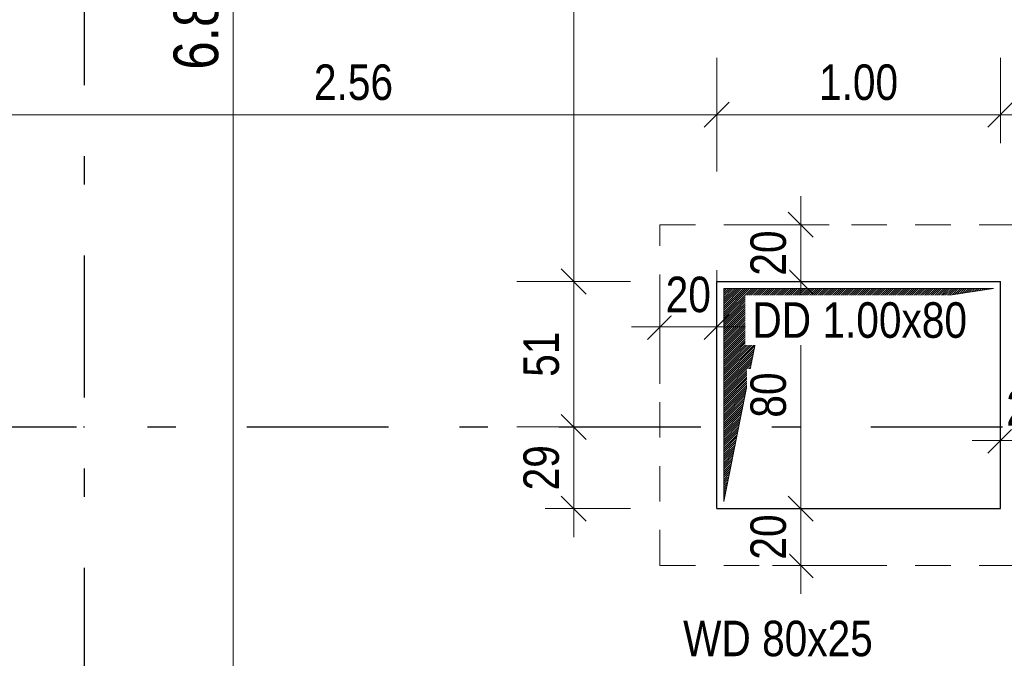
# Model space of a CAD drawing. Header units: millimetres. Extents: x -13 to 146, y -13 to 60.
# Tile 43 of 170: x 5.95 to 9.42, y 23.68 to 25.93. Entities that reach past the tile are written whole.
import ezdxf

# ---------------------------------------------------------------- set-up
doc = ezdxf.new("R2010")
doc.units = ezdxf.units.MM
doc.linetypes.add('DASHDOTX2', pattern=[2, 1, -0.5, 0, -0.5])
doc.linetypes.add('HIDDEN', pattern=[0.375, 0.25, -0.125])
doc.layers.add('Achsen', color=7, linetype='Continuous', lineweight=20)
doc.layers.add('WPG_Lüftung Durchbrüche', color=7, linetype='Continuous', lineweight=20)
doc.styles.add('Arial Narrow', font='ARIALN.TTF')
doc.dimstyles.new('Arch_Strakon_dimstyle', dxfattribs={"dimtxt": 11.25, "dimasz": 1, "dimexe": 1.25, "dimexo": 0.0625, "dimgap": 1, "dimtad": 0, "dimdec": 5, "dimzin": 12, "dimdsep": 46, "dimtxsty": 'Arial Narrow', "dimblk": 'Arrowhead_Tick', "dimsah": 1, "dimcen": 0, "dimse1": 1, "dimse2": 1, "dimclrd": 6, "dimclrt": 3, "dimazin": 0, "dimtfac": 1, "dimtdec": 4, "dimtmove": 0, "dimatfit": 3, "dimldrblk": 'NONE', "dimfxl": 1, "dimtvp": 1, "dimtolj": 1, "dimtzin": 0, "dimlwd": 13, "dimarcsym": 2})

# ---------------------------------------------------------------- blocks, each defined once
blk = doc.blocks.new('Arrowhead_Tick')
at = {"color": 0, "linetype": 'Continuous', "lineweight": -2}
for p, q in [((0, 20), (0, -10)), ((-1, 0), (0, 0)), ((10, 0), (0, 0))]:
    blk.add_line(p, q, dxfattribs=at)
at = {"color": 2, "linetype": 'Continuous', "lineweight": 35}
blk.add_line((4.42, 4.42), (-4.42, -4.42), dxfattribs=at)
blk = doc.blocks.new('*D324')
at = {"color": 6, "linetype": 'Continuous', "lineweight": 13}
blk.add_line((6.7, 22.5581), (6.7, 29.3653), dxfattribs=at)
at = {"layer": 'Defpoints', "color": 0}
for p in [(5.8438, 29.3753), (6.7, 29.3753), (5.8441, 22.5481)]:
    blk.add_point(p, dxfattribs=at)
at = {"color": 6, "lineweight": 13, "xscale": 0.01, "yscale": 0.01, "zscale": 0.01}
for p, rotation in [((6.7, 29.3753), 89.99999999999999), ((6.7, 22.5481), 270)]:
    blk.add_blockref('Arrowhead_Tick', p, dxfattribs=dict(at, rotation=rotation))
at = {"color": 2, "lineweight": 35, "insert": (6.5696, 25.9617), "char_height": 0.1575, "attachment_point": 5, "rotation": 90, "style": 'Arial Narrow', "bg_fill": 3, "box_fill_scale": 1.1, "bg_fill_color": 256, "bg_fill_true_color": 13158600, "bg_fill_transparency": 0}
blk.add_mtext('\\A1;6.82{\\A1;\\H.6x;\\S5;}', dxfattribs=at)
blk = doc.blocks.new('_None')
blk = doc.blocks.new('*D413')
at = {"layer": 'Achsen', "color": 6, "linetype": 'Continuous', "lineweight": 13}
blk.add_line((7.0256, 19.3668), (11.2216, 19.3668), dxfattribs=at)
at = {"layer": 'Defpoints', "color": 0}
for p in [(7.0156, 25.6511), (11.2316, 25.6511), (11.2316, 19.3668)]:
    blk.add_point(p, dxfattribs=at)
at = {"layer": 'Achsen', "color": 6, "lineweight": 13, "xscale": 0.01, "yscale": 0.01, "zscale": 0.01}
blk.add_blockref('Arrowhead_Tick', (11.2316, 19.3668), dxfattribs=at)
at = {"layer": 'Achsen', "color": 6, "lineweight": 13, "xscale": 0.01, "yscale": 0.01, "zscale": 0.01, "rotation": 180}
blk.add_blockref('Arrowhead_Tick', (7.0156, 19.3668), dxfattribs=at)
blk = doc.blocks.new('*D699')
at = {"color": 6, "linetype": 'Continuous', "lineweight": 13}
blk.add_line((7.9, 24.2203), (7.9, 24.488), dxfattribs=at)
at = {"layer": 'Defpoints', "color": 0}
for p in [(6.1746, 24.498), (7.9, 24.498), (8.4038, 24.2103)]:
    blk.add_point(p, dxfattribs=at)
at = {"color": 6, "lineweight": 13, "xscale": 0.01, "yscale": 0.01, "zscale": 0.01}
for p, rotation in [((7.9, 24.498), 90), ((7.9, 24.2103), 270)]:
    blk.add_blockref('Arrowhead_Tick', p, dxfattribs=dict(at, rotation=rotation))
at = {"color": 3, "lineweight": 35, "insert": (7.7862, 24.3542), "char_height": 0.125, "attachment_point": 5, "rotation": 90, "style": 'Arial Narrow', "bg_fill": 3, "box_fill_scale": 1.1, "bg_fill_color": 256, "bg_fill_true_color": 13158600, "bg_fill_transparency": 0}
blk.add_mtext('\\A1;29', dxfattribs=at)
blk = doc.blocks.new('*D700')
at = {"color": 6, "linetype": 'Continuous', "lineweight": 13}
blk.add_line((7.9, 24.508), (7.9, 25.0003), dxfattribs=at)
at = {"layer": 'Defpoints', "color": 0}
for p in [(7.9, 25.0103), (8.4038, 25.0103), (6.1746, 24.498)]:
    blk.add_point(p, dxfattribs=at)
at = {"color": 6, "lineweight": 13, "xscale": 0.01, "yscale": 0.01, "zscale": 0.01}
for p, rotation in [((7.9, 25.0103), 90), ((7.9, 24.498), 270)]:
    blk.add_blockref('Arrowhead_Tick', p, dxfattribs=dict(at, rotation=rotation))
at = {"color": 3, "lineweight": 35, "insert": (7.7862, 24.7542), "char_height": 0.125, "attachment_point": 5, "rotation": 90, "style": 'Arial Narrow', "bg_fill": 3, "box_fill_scale": 1.1, "bg_fill_color": 256, "bg_fill_true_color": 13158600, "bg_fill_transparency": 0}
blk.add_mtext('\\A1;51', dxfattribs=at)
blk = doc.blocks.new('*D701')
at = {"color": 6, "linetype": 'Continuous', "lineweight": 13}
blk.add_line((8.7, 24.2203), (8.7, 25.0003), dxfattribs=at)
at = {"layer": 'Defpoints', "color": 0}
for p in [(8.4038, 25.0103), (8.7, 25.0103), (8.4038, 24.2103)]:
    blk.add_point(p, dxfattribs=at)
at = {"color": 6, "lineweight": 13, "xscale": 0.01, "yscale": 0.01, "zscale": 0.01}
for p, rotation in [((8.7, 25.0103), 90), ((8.7, 24.2103), 270)]:
    blk.add_blockref('Arrowhead_Tick', p, dxfattribs=dict(at, rotation=rotation))
at = {"color": 3, "lineweight": 35, "insert": (8.5862, 24.6103), "char_height": 0.125, "attachment_point": 5, "rotation": 90, "style": 'Arial Narrow', "bg_fill": 3, "box_fill_scale": 1.1, "bg_fill_color": 256, "bg_fill_true_color": 13158600, "bg_fill_transparency": 0}
blk.add_mtext('\\A1;80', dxfattribs=at)
blk = doc.blocks.new('*D702')
at = {"color": 6, "linetype": 'Continuous', "lineweight": 13}
blk.add_line((5.8541, 25.5975), (8.3938, 25.5975), dxfattribs=at)
at = {"layer": 'Defpoints', "color": 0}
for p in [(8.4038, 25.5975), (8.4038, 25.0103), (5.8441, 24.498)]:
    blk.add_point(p, dxfattribs=at)
at = {"color": 6, "lineweight": 13, "xscale": 0.01, "yscale": 0.01, "zscale": 0.01}
blk.add_blockref('Arrowhead_Tick', (8.4038, 25.5975), dxfattribs=at)
at = {"color": 6, "lineweight": 13, "xscale": 0.01, "yscale": 0.01, "zscale": 0.01, "rotation": 180}
blk.add_blockref('Arrowhead_Tick', (5.8441, 25.5975), dxfattribs=at)
at = {"color": 3, "lineweight": 35, "insert": (7.124, 25.7113), "char_height": 0.125, "attachment_point": 5, "style": 'Arial Narrow', "bg_fill": 3, "box_fill_scale": 1.1, "bg_fill_color": 256, "bg_fill_true_color": 13158600, "bg_fill_transparency": 0}
blk.add_mtext('\\A1;2.56', dxfattribs=at)
blk = doc.blocks.new('*D703')
at = {"color": 6, "linetype": 'Continuous', "lineweight": 13}
blk.add_line((8.4138, 25.5975), (9.3938, 25.5975), dxfattribs=at)
at = {"layer": 'Defpoints', "color": 0}
for p in [(9.4038, 25.5975), (8.4038, 25.0103), (9.4038, 25.0103)]:
    blk.add_point(p, dxfattribs=at)
at = {"color": 6, "lineweight": 13, "xscale": 0.01, "yscale": 0.01, "zscale": 0.01}
blk.add_blockref('Arrowhead_Tick', (9.4038, 25.5975), dxfattribs=at)
at = {"color": 6, "lineweight": 13, "xscale": 0.01, "yscale": 0.01, "zscale": 0.01, "rotation": 180}
blk.add_blockref('Arrowhead_Tick', (8.4038, 25.5975), dxfattribs=at)
at = {"color": 3, "lineweight": 35, "insert": (8.9038, 25.7113), "char_height": 0.125, "attachment_point": 5, "style": 'Arial Narrow', "bg_fill": 3, "box_fill_scale": 1.1, "bg_fill_color": 256, "bg_fill_true_color": 13158600, "bg_fill_transparency": 0}
blk.add_mtext('\\A1;1.00', dxfattribs=at)
blk = doc.blocks.new('*D704')
at = {"color": 6, "linetype": 'Continuous', "lineweight": 13}
blk.add_line((7.9, 25.0203), (7.9, 29.6153), dxfattribs=at)
at = {"layer": 'Defpoints', "color": 0}
for p in [(7.9, 29.6253), (8.3367, 29.6253), (8.4038, 25.0103)]:
    blk.add_point(p, dxfattribs=at)
at = {"color": 6, "lineweight": 13, "xscale": 0.01, "yscale": 0.01, "zscale": 0.01}
for p, rotation in [((7.9, 29.6253), 89.99999999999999), ((7.9, 25.0103), 270)]:
    blk.add_blockref('Arrowhead_Tick', p, dxfattribs=dict(at, rotation=rotation))
at = {"color": 3, "lineweight": 35, "insert": (7.7862, 27.3178), "char_height": 0.125, "attachment_point": 5, "rotation": 90, "style": 'Arial Narrow', "bg_fill": 3, "box_fill_scale": 1.1, "bg_fill_color": 256, "bg_fill_true_color": 13158600, "bg_fill_transparency": 0}
blk.add_mtext('\\A1;4.61{\\A1;\\H.6x;\\S5;}', dxfattribs=at)
blk = doc.blocks.new('*D705')
at = {"color": 6, "linetype": 'Continuous', "lineweight": 13}
blk.add_line((8.7, 25.0203), (8.7, 25.2003), dxfattribs=at)
at = {"layer": 'Defpoints', "color": 0}
for p in [(8.2038, 25.2103), (8.7, 25.2103), (8.4038, 25.0103)]:
    blk.add_point(p, dxfattribs=at)
at = {"color": 6, "lineweight": 13, "xscale": 0.01, "yscale": 0.01, "zscale": 0.01}
for p, rotation in [((8.7, 25.2103), 90), ((8.7, 25.0103), 270)]:
    blk.add_blockref('Arrowhead_Tick', p, dxfattribs=dict(at, rotation=rotation))
at = {"color": 3, "lineweight": 35, "insert": (8.5862, 25.1103), "char_height": 0.125, "attachment_point": 5, "rotation": 90, "style": 'Arial Narrow', "bg_fill": 3, "box_fill_scale": 1.1, "bg_fill_color": 256, "bg_fill_true_color": 13158600, "bg_fill_transparency": 0}
blk.add_mtext('\\A1;20', dxfattribs=at)
blk = doc.blocks.new('*D706')
at = {"color": 6, "linetype": 'Continuous', "lineweight": 13}
blk.add_line((8.7, 24.0203), (8.7, 24.2003), dxfattribs=at)
at = {"layer": 'Defpoints', "color": 0}
for p in [(8.4038, 24.2103), (8.7, 24.2103), (8.2038, 24.0103)]:
    blk.add_point(p, dxfattribs=at)
at = {"color": 6, "lineweight": 13, "xscale": 0.01, "yscale": 0.01, "zscale": 0.01}
for p, rotation in [((8.7, 24.2103), 90), ((8.7, 24.0103), 270)]:
    blk.add_blockref('Arrowhead_Tick', p, dxfattribs=dict(at, rotation=rotation))
at = {"color": 3, "lineweight": 35, "insert": (8.5862, 24.1103), "char_height": 0.125, "attachment_point": 5, "rotation": 90, "style": 'Arial Narrow', "bg_fill": 3, "box_fill_scale": 1.1, "bg_fill_color": 256, "bg_fill_true_color": 13158600, "bg_fill_transparency": 0}
blk.add_mtext('\\A1;20', dxfattribs=at)
blk = doc.blocks.new('*D707')
at = {"color": 6, "linetype": 'Continuous', "lineweight": 13}
blk.add_line((8.2138, 24.85), (8.3938, 24.85), dxfattribs=at)
at = {"layer": 'Defpoints', "color": 0}
for p in [(8.2038, 25.2103), (8.4038, 24.85)]:
    blk.add_point(p, dxfattribs=at)
at = {"color": 6, "lineweight": 13, "xscale": 0.01, "yscale": 0.01, "zscale": 0.01}
blk.add_blockref('Arrowhead_Tick', (8.4038, 24.85), dxfattribs=at)
at = {"color": 6, "lineweight": 13, "xscale": 0.01, "yscale": 0.01, "zscale": 0.01, "rotation": 180}
blk.add_blockref('Arrowhead_Tick', (8.2038, 24.85), dxfattribs=at)
at = {"color": 3, "lineweight": 35, "insert": (8.3038, 24.9638), "char_height": 0.125, "attachment_point": 5, "style": 'Arial Narrow', "bg_fill": 3, "box_fill_scale": 1.1, "bg_fill_color": 256, "bg_fill_true_color": 13158600, "bg_fill_transparency": 0}
blk.add_mtext('\\A1;20', dxfattribs=at)
at = {"layer": 'Defpoints', "color": 0}
blk.add_point((8.4038, 25.0103), dxfattribs=at)
blk = doc.blocks.new('*D708')
at = {"color": 6, "linetype": 'Continuous', "lineweight": 13}
blk.add_line((9.4138, 24.45), (9.5938, 24.45), dxfattribs=at)
at = {"layer": 'Defpoints', "color": 0}
for p in [(9.6038, 25.2103), (9.4038, 25.0103), (9.6038, 24.45)]:
    blk.add_point(p, dxfattribs=at)
at = {"color": 6, "lineweight": 13, "xscale": 0.01, "yscale": 0.01, "zscale": 0.01}
blk.add_blockref('Arrowhead_Tick', (9.6038, 24.45), dxfattribs=at)
at = {"color": 6, "lineweight": 13, "xscale": 0.01, "yscale": 0.01, "zscale": 0.01, "rotation": 180}
blk.add_blockref('Arrowhead_Tick', (9.4038, 24.45), dxfattribs=at)
at = {"color": 3, "lineweight": 35, "insert": (9.5038, 24.5638), "char_height": 0.125, "attachment_point": 5, "style": 'Arial Narrow', "bg_fill": 3, "box_fill_scale": 1.1, "bg_fill_color": 256, "bg_fill_true_color": 13158600, "bg_fill_transparency": 0}
blk.add_mtext('\\A1;20', dxfattribs=at)

msp = doc.modelspace()

# ---------------------------------------------------------------- hatches: boundary and pattern name
at = {"lineweight": 13}
h = msp.add_hatch(dxfattribs=at)
h.set_pattern_fill('Mau', color=6, scale=0.01, angle=45, style=0, pattern_type=2)
h.set_pattern_definition([(45, (0, 0), (-0.0036769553, 0.0036769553), [])])
h.paths.add_polyline_path([(8.428808, 24.23533), (8.553808, 24.86033), (9.378808, 24.98533), (8.428808, 24.98533)])

# ---------------------------------------------------------------- linework, layer by layer
at = {"color": 6, "linetype": 'Continuous', "lineweight": 13}
for p, q in [((8.428808, 24.23533), (8.428808, 24.98533)), ((8.428808, 24.98533), (9.378808, 24.98533)), ((8.553808, 24.86033), (9.378808, 24.98533)), ((8.428808, 24.23533), (8.553808, 24.86033))]:
    msp.add_line(p, q, dxfattribs=at)
at = {"color": 9, "linetype": 'Continuous', "lineweight": 0}
for centre in [(7.015555, 25.651075), (6.174631, 24.49799)]:
    msp.add_circle(centre, 0.00111, dxfattribs=at)
at = {"layer": 'Achsen', "color": 3, "linetype": 'DASHDOTX2', "lineweight": 25, "ltscale": 0.5}
for p, q in [((6.174631, 39.402162), (6.174631, 12.374124)), ((3.447631, 24.49799), (49.122527, 24.49799))]:
    msp.add_line(p, q, dxfattribs=at)

# ---------------------------------------------------------------- texts
at = {"layer": 'WPG_Lüftung Durchbrüche', "color": 3, "lineweight": 25, "style": 'Arial Narrow'}
msp.add_text('WD 80x25', height=0.125, dxfattribs=at).set_placement((8.285593, 23.690621))

# ---------------------------------------------------------------- next in the draw order: dimensions: what is measured, and where the dimension line sits
at = {"lineweight": 35}
dim = msp.add_linear_dim(base=(6.7, 29.37533), p1=(5.844131, 22.54809), p2=(5.843808, 29.37533), angle=90, text='6.82{\\A1;\\H.6x;\\S5;}', dimstyle='Arch_Strakon_dimstyle', override={"dimscale": 0.01, "dimtxt": 15.75, "dimasz": 1, "dimgap": 5, "dimtad": 1, "dimjust": 0, "dimtih": 0, "dimtoh": 0, "dimdec": 5, "dimdsep": 46, "dimtxsty": 'Arial Narrow', "dimclrd": 6, "dimclrt": 2, "dimtix": 1, "dimtofl": 255, "dimtmove": 0, "dimatfit": 2, "dimfxl": 0, "dimfxlon": 0, "dimtvp": 31.746032, "dimtfill": 1, "dimtfillclr": 7, "dimlwd": 13}, dxfattribs=at)
dim.commit()
dim.dimension.update_dxf_attribs({"geometry": '*D324', "text_midpoint": (6.7, 25.96171), "dimtype": 160})

# ---------------------------------------------------------------- next in the draw order: dimensions: what is measured, and where the dimension line sits
at = {"layer": 'Achsen', "lineweight": 35}
dim = msp.add_linear_dim(base=(11.231561, 19.366841), p1=(7.015555, 25.651075), p2=(11.231561, 25.651075), text=' ', dimstyle='Arch_Strakon_dimstyle', override={"dimscale": 0.01, "dimtxt": 15, "dimasz": 1, "dimgap": 5, "dimtad": 1, "dimjust": 0, "dimtih": 0, "dimtoh": 0, "dimdec": 5, "dimdsep": 46, "dimtxsty": 'Arial Narrow', "dimclrd": 6, "dimclrt": 2, "dimtix": 1, "dimtofl": 255, "dimtmove": 0, "dimatfit": 2, "dimfxl": 0, "dimfxlon": 0, "dimtvp": 33.333333, "dimtfill": 1, "dimtfillclr": 7, "dimlwd": 13}, dxfattribs=at)
dim.commit()
dim.dimension.update_dxf_attribs({"geometry": '*D413', "text_midpoint": (9.123558, 19.366841), "dimtype": 160})

# ---------------------------------------------------------------- next in the draw order: dimensions: what is measured, and where the dimension line sits
at = {"lineweight": 35}
dim = msp.add_linear_dim(base=(7.9, 24.49799), p1=(8.403808, 24.21033), p2=(6.174631, 24.49799), angle=90, text='29', dimstyle='Arch_Strakon_dimstyle', override={"dimscale": 0.01, "dimtxt": 12.5, "dimasz": 1, "dimgap": 5, "dimtad": 1, "dimjust": 0, "dimtih": 0, "dimtoh": 0, "dimdec": 5, "dimdsep": 46, "dimtxsty": 'Arial Narrow', "dimclrd": 6, "dimclrt": 3, "dimtix": 1, "dimtofl": 255, "dimtmove": 0, "dimatfit": 2, "dimfxl": 0, "dimfxlon": 0, "dimtvp": 40, "dimtfill": 1, "dimtfillclr": 7, "dimlwd": 13}, dxfattribs=at)
dim.commit()
dim.dimension.update_dxf_attribs({"geometry": '*D699', "text_midpoint": (7.9, 24.35416), "dimtype": 160})

# ---------------------------------------------------------------- next in the draw order: dimensions: what is measured, and where the dimension line sits
dim = msp.add_linear_dim(base=(7.9, 25.01033), p1=(6.174631, 24.49799), p2=(8.403808, 25.01033), angle=90, text='51', dimstyle='Arch_Strakon_dimstyle', override={"dimscale": 0.01, "dimtxt": 12.5, "dimasz": 1, "dimgap": 5, "dimtad": 1, "dimjust": 0, "dimtih": 0, "dimtoh": 0, "dimdec": 5, "dimdsep": 46, "dimtxsty": 'Arial Narrow', "dimclrd": 6, "dimclrt": 3, "dimtix": 1, "dimtofl": 255, "dimtmove": 0, "dimatfit": 2, "dimfxl": 0, "dimfxlon": 0, "dimtvp": 40, "dimtfill": 1, "dimtfillclr": 7, "dimlwd": 13}, dxfattribs=at)
dim.commit()
dim.dimension.update_dxf_attribs({"geometry": '*D700', "text_midpoint": (7.9, 24.75416), "dimtype": 160})

# ---------------------------------------------------------------- next in the draw order: dimensions: what is measured, and where the dimension line sits
dim = msp.add_linear_dim(base=(8.7, 25.01033), p1=(8.403808, 24.21033), p2=(8.403808, 25.01033), angle=90, text='80', dimstyle='Arch_Strakon_dimstyle', override={"dimscale": 0.01, "dimtxt": 12.5, "dimasz": 1, "dimgap": 5, "dimtad": 1, "dimjust": 0, "dimtih": 0, "dimtoh": 0, "dimdec": 5, "dimdsep": 46, "dimtxsty": 'Arial Narrow', "dimclrd": 6, "dimclrt": 3, "dimtix": 1, "dimtofl": 255, "dimtmove": 0, "dimatfit": 2, "dimfxl": 0, "dimfxlon": 0, "dimtvp": 40, "dimtfill": 1, "dimtfillclr": 7, "dimlwd": 13}, dxfattribs=at)
dim.commit()
dim.dimension.update_dxf_attribs({"geometry": '*D701', "text_midpoint": (8.7, 24.61033), "dimtype": 160})

# ---------------------------------------------------------------- next in the draw order: dimensions: what is measured, and where the dimension line sits
dim = msp.add_linear_dim(base=(8.403808, 25.597525), p1=(5.844143, 24.49799), p2=(8.403808, 25.01033), text='2.56', dimstyle='Arch_Strakon_dimstyle', override={"dimscale": 0.01, "dimtxt": 12.5, "dimasz": 1, "dimgap": 5, "dimtad": 1, "dimjust": 0, "dimtih": 0, "dimtoh": 0, "dimdec": 5, "dimdsep": 46, "dimtxsty": 'Arial Narrow', "dimclrd": 6, "dimclrt": 3, "dimtix": 1, "dimtofl": 255, "dimtmove": 0, "dimatfit": 2, "dimfxl": 0, "dimfxlon": 0, "dimtvp": 40, "dimtfill": 1, "dimtfillclr": 7, "dimlwd": 13}, dxfattribs=at)
dim.commit()
dim.dimension.update_dxf_attribs({"geometry": '*D702', "text_midpoint": (7.123975, 25.597525), "dimtype": 160})
dim = msp.add_linear_dim(base=(8.7, 24.21033), p1=(8.203808, 24.01033), p2=(8.403808, 24.21033), angle=90, text='20', dimstyle='Arch_Strakon_dimstyle', override={"dimscale": 0.01, "dimtxt": 12.5, "dimasz": 1, "dimgap": 5, "dimtad": 1, "dimjust": 0, "dimtih": 0, "dimtoh": 0, "dimdec": 5, "dimdsep": 46, "dimtxsty": 'Arial Narrow', "dimclrd": 6, "dimclrt": 3, "dimtix": 1, "dimtofl": 255, "dimtmove": 0, "dimatfit": 2, "dimfxl": 0, "dimfxlon": 0, "dimtvp": 40, "dimtfill": 1, "dimtfillclr": 7, "dimlwd": 13}, dxfattribs=at)
dim.commit()
dim.dimension.update_dxf_attribs({"geometry": '*D706', "text_midpoint": (8.7, 24.11033), "dimtype": 160})

# ---------------------------------------------------------------- next in the draw order: linework, layer by layer
at = {"color": 6, "linetype": 'HIDDEN', "lineweight": 13, "ltscale": 0.5}
msp.add_line((8.203808, 24.01033), (9.603808, 24.01033), dxfattribs=at)
at = {"layer": 'Achsen', "color": 3, "linetype": 'Continuous', "lineweight": 25}
msp.add_line((8.403808, 24.21033), (9.403808, 24.21033), dxfattribs=at)

# ---------------------------------------------------------------- next in the draw order: dimensions: what is measured, and where the dimension line sits
at = {"lineweight": 35}
dim = msp.add_linear_dim(base=(9.403808, 25.597525), p1=(8.403808, 25.01033), p2=(9.403808, 25.01033), text='1.00', dimstyle='Arch_Strakon_dimstyle', override={"dimscale": 0.01, "dimtxt": 12.5, "dimasz": 1, "dimgap": 5, "dimtad": 1, "dimjust": 0, "dimtih": 0, "dimtoh": 0, "dimdec": 5, "dimdsep": 46, "dimtxsty": 'Arial Narrow', "dimclrd": 6, "dimclrt": 3, "dimtix": 1, "dimtofl": 255, "dimtmove": 0, "dimatfit": 2, "dimfxl": 0, "dimfxlon": 0, "dimtvp": 40, "dimtfill": 1, "dimtfillclr": 7, "dimlwd": 13}, dxfattribs=at)
dim.commit()
dim.dimension.update_dxf_attribs({"geometry": '*D703', "text_midpoint": (8.903808, 25.597525), "dimtype": 160})

# ---------------------------------------------------------------- next in the draw order: dimensions: what is measured, and where the dimension line sits
dim = msp.add_linear_dim(base=(7.9, 29.62533), p1=(8.403808, 25.01033), p2=(8.336689, 29.62533), angle=90, text='4.61{\\A1;\\H.6x;\\S5;}', dimstyle='Arch_Strakon_dimstyle', override={"dimscale": 0.01, "dimtxt": 12.5, "dimasz": 1, "dimgap": 5, "dimtad": 1, "dimjust": 0, "dimtih": 0, "dimtoh": 0, "dimdec": 5, "dimdsep": 46, "dimtxsty": 'Arial Narrow', "dimclrd": 6, "dimclrt": 3, "dimtix": 1, "dimtofl": 255, "dimtmove": 0, "dimatfit": 2, "dimfxl": 0, "dimfxlon": 0, "dimtvp": 40, "dimtfill": 1, "dimtfillclr": 7, "dimlwd": 13}, dxfattribs=at)
dim.commit()
dim.dimension.update_dxf_attribs({"geometry": '*D704', "text_midpoint": (7.9, 27.31783), "dimtype": 160})
dim = msp.add_linear_dim(base=(9.603808, 24.45), p1=(9.403808, 25.01033), p2=(9.603808, 25.21033), text='20', dimstyle='Arch_Strakon_dimstyle', override={"dimscale": 0.01, "dimtxt": 12.5, "dimasz": 1, "dimgap": 5, "dimtad": 1, "dimjust": 0, "dimtih": 0, "dimtoh": 0, "dimdec": 5, "dimdsep": 46, "dimtxsty": 'Arial Narrow', "dimclrd": 6, "dimclrt": 3, "dimtix": 1, "dimtofl": 255, "dimtmove": 0, "dimatfit": 2, "dimfxl": 0, "dimfxlon": 0, "dimtvp": 40, "dimtfill": 1, "dimtfillclr": 7, "dimlwd": 13}, dxfattribs=at)
dim.commit()
dim.dimension.update_dxf_attribs({"geometry": '*D708', "text_midpoint": (9.503808, 24.45), "dimtype": 160})

# ---------------------------------------------------------------- next in the draw order: dimensions: what is measured, and where the dimension line sits
dim = msp.add_linear_dim(base=(8.7, 25.21033), p1=(8.403808, 25.01033), p2=(8.203808, 25.21033), angle=90, text='20', dimstyle='Arch_Strakon_dimstyle', override={"dimscale": 0.01, "dimtxt": 12.5, "dimasz": 1, "dimgap": 5, "dimtad": 1, "dimjust": 0, "dimtih": 0, "dimtoh": 0, "dimdec": 5, "dimdsep": 46, "dimtxsty": 'Arial Narrow', "dimclrd": 6, "dimclrt": 3, "dimtix": 1, "dimtofl": 255, "dimtmove": 0, "dimatfit": 2, "dimfxl": 0, "dimfxlon": 0, "dimtvp": 40, "dimtfill": 1, "dimtfillclr": 7, "dimlwd": 13}, dxfattribs=at)
dim.commit()
dim.dimension.update_dxf_attribs({"geometry": '*D705', "text_midpoint": (8.7, 25.11033), "dimtype": 160})

# ---------------------------------------------------------------- next in the draw order: texts
at = {"color": 3, "lineweight": 25, "insert": (8.529941, 24.810182), "char_height": 0.125, "attachment_point": 7, "line_spacing_factor": 0.9, "style": 'Arial Narrow', "bg_fill": 3, "box_fill_scale": 1.2, "bg_fill_color": 256, "bg_fill_true_color": 13158600, "bg_fill_transparency": 0}
msp.add_mtext('DD 1.00x80', dxfattribs=at)

# ---------------------------------------------------------------- next in the draw order: dimensions: what is measured, and where the dimension line sits
at = {"lineweight": 35}
dim = msp.add_linear_dim(base=(8.403808, 24.85), p1=(8.203808, 25.21033), p2=(8.403808, 25.01033), text='20', dimstyle='Arch_Strakon_dimstyle', override={"dimscale": 0.01, "dimtxt": 12.5, "dimasz": 1, "dimgap": 5, "dimtad": 1, "dimjust": 0, "dimtih": 0, "dimtoh": 0, "dimdec": 5, "dimdsep": 46, "dimtxsty": 'Arial Narrow', "dimclrd": 6, "dimclrt": 3, "dimtix": 1, "dimtofl": 255, "dimtmove": 0, "dimatfit": 2, "dimfxl": 0, "dimfxlon": 0, "dimtvp": 40, "dimtfill": 1, "dimtfillclr": 7, "dimlwd": 13}, dxfattribs=at)
dim.commit()
dim.dimension.update_dxf_attribs({"geometry": '*D707', "text_midpoint": (8.303808, 24.85), "dimtype": 160})

# ---------------------------------------------------------------- next in the draw order: linework, layer by layer
at = {"color": 6, "linetype": 'HIDDEN', "lineweight": 13, "ltscale": 0.5}
for p, q in [((8.203808, 25.21033), (9.603808, 25.21033)), ((8.203808, 24.01033), (8.203808, 25.21033))]:
    msp.add_line(p, q, dxfattribs=at)
at = {"layer": 'Achsen', "color": 3, "linetype": 'Continuous', "lineweight": 25}
for p, q in [((8.403808, 25.01033), (9.403808, 25.01033)), ((8.403808, 24.21033), (8.403808, 25.01033)), ((9.403808, 24.21033), (9.403808, 25.01033))]:
    msp.add_line(p, q, dxfattribs=at)

doc.saveas('drawing.dxf')
